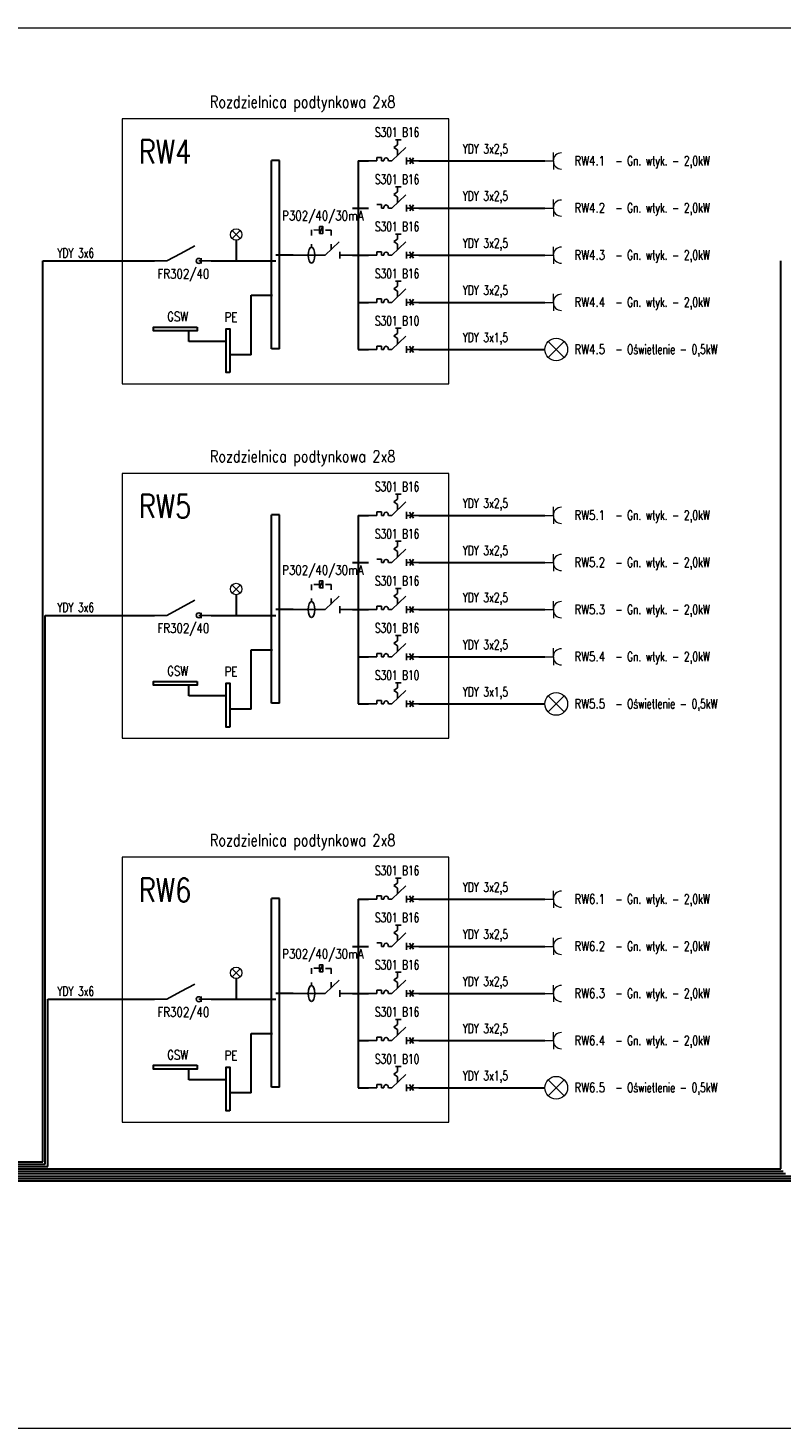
# Model space of a CAD drawing. Header units: millimetres. Extents: x 1575 to 12653, y -3998 to 8126.
# Tile 5 of 11: x 6326 to 7923, y -120 to 2850. Entities that reach past the tile are written whole.
import ezdxf
from ezdxf.enums import TextEntityAlignment as Align
from ezdxf.lldxf.tags import DXFTag

# ---------------------------------------------------------------- set-up
doc = ezdxf.new("R2010")
doc.units = ezdxf.units.MM
doc.linetypes.add('ACAD_ISO03W100', pattern=[30, 12, -18])
for name, color, linetype, lineweight in [('EE_OPR_SYM', 3, 'Continuous', 15), ('EE_OSP_SYM', 3, 'Continuous', 15), ('Opisy', 30, 'Continuous', 25), ('Prad', 1, 'Continuous', 30), ('przerywana', 254, 'DASHED', 15), ('Ramka', 254, 'Continuous', 15)]:
    doc.layers.add(name, color=color, linetype=linetype, lineweight=lineweight)
doc.layers.add('EE_SYGOCHR_SYM', color=1, linetype='Continuous')
doc.styles.get("Standard").update_dxf_attribs({"font": 'romans.shx'})
tags = doc.linetypes.add('DASHED', pattern=[19.05, 12.7, -6.35]).pattern_tags.tags
tags[6:7] = [DXFTag(74, 4), DXFTag(75, 0), DXFTag(340, '0'), DXFTag(46, 1.0), DXFTag(50, 0.0), DXFTag(44, 0.0), DXFTag(45, 0.0)]
tags[4:5] = [DXFTag(74, 4), DXFTag(75, 0), DXFTag(340, '0'), DXFTag(46, 1.0), DXFTag(50, 0.0), DXFTag(44, 0.0), DXFTag(45, 0.0)]

# ---------------------------------------------------------------- blocks, each defined once
blk = doc.blocks.new('Gn pojedyncze')
at = {"layer": 'EE_OSP_SYM'}
for p, q in [((0, 0), (12, 0)), ((12, 0), (12, 12)), ((12, 0), (12, -12))]:
    blk.add_line(p, q, dxfattribs=at)
blk.add_arc((23.3, 0), 11.4, 90, 270, dxfattribs=at)

msp = doc.modelspace()

# ---------------------------------------------------------------- linework, layer by layer
at = {"layer": 'EE_OPR_SYM'}
for p, q in [((6758.7, 2403.3), (6775.7, 2420.3)), ((6775.7, 2403.2), (6758.7, 2420.3)), ((7429.2, 2150.9), (7463.3, 2185)), ((7463.3, 2150.9), (7429.2, 2185)), ((6775.7, 1651.3), (6758.7, 1668.4)), ((6758.7, 1651.4), (6775.7, 1668.4)), ((7463.3, 1399), (7429.2, 1433.1)), ((7429.2, 1399), (7463.3, 1433.1)), ((6775.7, 837), (6758.7, 854.1)), ((6758.7, 837), (6775.7, 854.1)), ((7463.3, 584.7), (7429.2, 618.8)), ((7429.2, 584.7), (7463.3, 618.8))]:
    msp.add_line(p, q, dxfattribs=at)
for centre, radius in [((6767.2, 2411.8), 12.1), ((7446.3, 2168), 24.1), ((6767.2, 1659.9), 12.1), ((7446.3, 1416.1), 24.1), ((6767.2, 845.6), 12.1), ((7446.3, 601.8), 24.1)]:
    msp.add_circle(centre, radius, dxfattribs=at)
at = {"layer": 'EE_SYGOCHR_SYM'}
for p, q in [((7127.1, 2596.4), (7097.3, 2568)), ((7065.9, 2568), (7047.8, 2568)), ((7065.9, 2568), (7065.9, 2575.3)), ((7065.9, 2575.3), (7075.7, 2575.3)), ((7075.7, 2575.3), (7075.7, 2568)), ((7080.4, 2568), (7075.7, 2568)), ((7097.3, 2568), (7090.2, 2568)), ((7128.4, 2560.7), (7128.4, 2575.2)), ((7154.9, 2568), (7128.4, 2568)), ((7135.3, 2574.9), (7143.2, 2561.9)), ((7143.7, 2574.9), (7135.9, 2561.9)), ((7127.1, 2496.4), (7097.3, 2468)), ((7065.9, 2475.3), (7075.7, 2475.3)), ((7075.7, 2475.3), (7075.7, 2468)), ((7080.4, 2468), (7075.7, 2468)), ((7097.3, 2468), (7090.2, 2468)), ((7128.4, 2460.7), (7128.4, 2475.2)), ((7154.9, 2468), (7128.4, 2468)), ((7135.3, 2474.9), (7143.2, 2461.9)), ((7143.7, 2474.9), (7135.9, 2461.9)), ((6951.5, 2428.8), (6944.3, 2414.2)), ((6679.8, 2387.9), (6650, 2371.9)), ((6986, 2396.4), (6956.3, 2368)), ((7127.1, 2396.4), (7097.3, 2368)), ((6620.3, 2355.9), (6593.8, 2355.9)), ((6650, 2371.9), (6620.3, 2355.9)), ((6714.3, 2355.9), (6687.9, 2355.9)), ((6693.1, 2361.6), (6693.1, 2350.2)), ((6949.1, 2368), (6888.5, 2368)), ((6956.3, 2368), (6949.1, 2368)), ((6987.4, 2360.7), (6987.4, 2375.2)), ((7013.8, 2368), (6987.4, 2368)), ((7065.9, 2368), (7047.8, 2368)), ((7065.9, 2368), (7047.8, 2368)), ((7065.9, 2375.3), (7075.7, 2375.3)), ((7065.9, 2368), (7065.9, 2375.3)), ((7075.7, 2375.3), (7075.7, 2368)), ((7080.4, 2368), (7075.7, 2368)), ((7097.3, 2368), (7090.2, 2368)), ((7128.4, 2360.7), (7128.4, 2375.2)), ((7154.9, 2368), (7128.4, 2368)), ((7135.3, 2374.9), (7143.2, 2361.9)), ((7143.7, 2374.9), (7135.9, 2361.9)), ((7127.1, 2296.4), (7097.3, 2268)), ((7065.9, 2268), (7047.8, 2268)), ((7065.9, 2275.3), (7075.7, 2275.3)), ((7065.9, 2268), (7065.9, 2275.3)), ((7075.7, 2275.3), (7075.7, 2268)), ((7080.4, 2268), (7075.7, 2268)), ((7097.3, 2268), (7090.2, 2268)), ((7128.4, 2260.7), (7128.4, 2275.2)), ((7154.9, 2268), (7128.4, 2268)), ((7135.3, 2274.9), (7143.2, 2261.9)), ((7143.7, 2274.9), (7135.9, 2261.9)), ((7065.9, 2168), (7065.9, 2175.3)), ((7065.9, 2175.3), (7075.7, 2175.3)), ((7075.7, 2175.3), (7075.7, 2168)), ((7127.1, 2196.4), (7097.3, 2168)), ((7128.4, 2160.7), (7128.4, 2175.2)), ((7135.3, 2174.9), (7143.2, 2161.9)), ((7143.7, 2174.9), (7135.9, 2161.9)), ((7065.9, 2168), (7047.8, 2168)), ((7080.4, 2168), (7075.7, 2168)), ((7097.3, 2168), (7090.2, 2168)), ((7154.9, 2168), (7128.4, 2168)), ((7127.1, 1844.5), (7097.3, 1816.1)), ((7065.9, 1816.1), (7047.8, 1816.1)), ((7065.9, 1823.4), (7075.7, 1823.4)), ((7065.9, 1816.1), (7065.9, 1823.4)), ((7075.7, 1823.4), (7075.7, 1816.1)), ((7080.4, 1816.1), (7075.7, 1816.1)), ((7097.3, 1816.1), (7090.2, 1816.1)), ((7128.4, 1808.9), (7128.4, 1823.3)), ((7154.9, 1816.1), (7128.4, 1816.1)), ((7135.3, 1823), (7143.2, 1810)), ((7143.7, 1823), (7135.9, 1810)), ((7065.9, 1723.4), (7075.7, 1723.4)), ((7075.7, 1723.4), (7075.7, 1716.1)), ((7127.1, 1744.5), (7097.3, 1716.1)), ((7128.4, 1708.9), (7128.4, 1723.3)), ((7135.3, 1723), (7143.2, 1710)), ((7143.7, 1723), (7135.9, 1710)), ((7080.4, 1716.1), (7075.7, 1716.1)), ((7097.3, 1716.1), (7090.2, 1716.1)), ((7154.9, 1716.1), (7128.4, 1716.1)), ((6951.5, 1676.9), (6944.3, 1662.3)), ((6679.8, 1636), (6650, 1620)), ((6986, 1644.5), (6956.3, 1616.1)), ((7127.1, 1644.5), (7097.3, 1616.1)), ((6620.3, 1604), (6593.8, 1604)), ((6650, 1620), (6620.3, 1604)), ((6714.3, 1604), (6687.9, 1604)), ((6693.1, 1609.7), (6693.1, 1598.3)), ((6949.1, 1616.1), (6888.5, 1616.1)), ((6956.3, 1616.1), (6949.1, 1616.1)), ((6987.4, 1608.9), (6987.4, 1623.3)), ((7013.8, 1616.1), (6987.4, 1616.1)), ((7065.9, 1616.1), (7047.8, 1616.1)), ((7065.9, 1616.1), (7047.8, 1616.1)), ((7065.9, 1616.1), (7065.9, 1623.4)), ((7065.9, 1623.4), (7075.7, 1623.4)), ((7075.7, 1623.4), (7075.7, 1616.1)), ((7080.4, 1616.1), (7075.7, 1616.1)), ((7097.3, 1616.1), (7090.2, 1616.1)), ((7128.4, 1608.9), (7128.4, 1623.3)), ((7154.9, 1616.1), (7128.4, 1616.1)), ((7135.3, 1623), (7143.2, 1610)), ((7143.7, 1623), (7135.9, 1610)), ((7127.1, 1544.5), (7097.3, 1516.1)), ((7065.9, 1516.1), (7047.8, 1516.1)), ((7065.9, 1516.1), (7065.9, 1523.4)), ((7065.9, 1523.4), (7075.7, 1523.4)), ((7075.7, 1523.4), (7075.7, 1516.1)), ((7080.4, 1516.1), (7075.7, 1516.1)), ((7097.3, 1516.1), (7090.2, 1516.1)), ((7128.4, 1508.9), (7128.4, 1523.3)), ((7154.9, 1516.1), (7128.4, 1516.1)), ((7135.3, 1523), (7143.2, 1510)), ((7143.7, 1523), (7135.9, 1510)), ((7127.1, 1444.5), (7097.3, 1416.1)), ((7065.9, 1416.1), (7047.8, 1416.1)), ((7065.9, 1423.4), (7075.7, 1423.4)), ((7065.9, 1416.1), (7065.9, 1423.4)), ((7075.7, 1423.4), (7075.7, 1416.1)), ((7080.4, 1416.1), (7075.7, 1416.1)), ((7097.3, 1416.1), (7090.2, 1416.1)), ((7128.4, 1408.9), (7128.4, 1423.3)), ((7154.9, 1416.1), (7128.4, 1416.1)), ((7135.3, 1423), (7143.2, 1410)), ((7143.7, 1423), (7135.9, 1410)), ((7127.1, 1030.2), (7097.3, 1001.8)), ((7065.9, 1001.8), (7047.8, 1001.8)), ((7065.9, 1009.1), (7075.7, 1009.1)), ((7065.9, 1001.8), (7065.9, 1009.1)), ((7075.7, 1009.1), (7075.7, 1001.8)), ((7080.4, 1001.8), (7075.7, 1001.8)), ((7097.3, 1001.8), (7090.2, 1001.8)), ((7128.4, 994.5), (7128.4, 1009)), ((7154.9, 1001.8), (7128.4, 1001.8)), ((7135.3, 1008.7), (7143.2, 995.7)), ((7143.7, 1008.7), (7135.9, 995.7)), ((7127.1, 930.2), (7097.3, 901.8)), ((7065.9, 909.1), (7075.7, 909.1)), ((7075.7, 909.1), (7075.7, 901.8)), ((7080.4, 901.8), (7075.7, 901.8)), ((7097.3, 901.8), (7090.2, 901.8)), ((7128.4, 894.5), (7128.4, 909)), ((7154.9, 901.8), (7128.4, 901.8)), ((7135.3, 908.7), (7143.2, 895.7)), ((7143.7, 908.7), (7135.9, 895.7)), ((6951.5, 862.5), (6944.3, 848)), ((6650, 805.7), (6620.3, 789.7)), ((6679.8, 821.7), (6650, 805.7)), ((6986, 830.2), (6956.3, 801.8)), ((6987.4, 794.5), (6987.4, 809)), ((7065.9, 801.8), (7065.9, 809.1)), ((7065.9, 809.1), (7075.7, 809.1)), ((7075.7, 809.1), (7075.7, 801.8)), ((7127.1, 830.2), (7097.3, 801.8)), ((7128.4, 794.5), (7128.4, 809)), ((7135.3, 808.7), (7143.2, 795.7)), ((7143.7, 808.7), (7135.9, 795.7)), ((6620.3, 789.7), (6593.8, 789.7)), ((6714.3, 789.7), (6687.9, 789.7)), ((6693.1, 795.4), (6693.1, 783.9)), ((6949.1, 801.8), (6888.5, 801.8)), ((6956.3, 801.8), (6949.1, 801.8)), ((7013.8, 801.8), (6987.4, 801.8)), ((7065.9, 801.8), (7047.8, 801.8)), ((7065.9, 801.8), (7047.8, 801.8)), ((7080.4, 801.8), (7075.7, 801.8)), ((7097.3, 801.8), (7090.2, 801.8)), ((7154.9, 801.8), (7128.4, 801.8)), ((7127.1, 730.2), (7097.3, 701.8)), ((7065.9, 701.8), (7047.8, 701.8)), ((7065.9, 701.8), (7065.9, 709.1)), ((7065.9, 709.1), (7075.7, 709.1)), ((7075.7, 709.1), (7075.7, 701.8)), ((7080.4, 701.8), (7075.7, 701.8)), ((7097.3, 701.8), (7090.2, 701.8)), ((7128.4, 694.5), (7128.4, 709)), ((7154.9, 701.8), (7128.4, 701.8)), ((7135.3, 708.7), (7143.2, 695.7)), ((7143.7, 708.7), (7135.9, 695.7)), ((7127.1, 630.2), (7097.3, 601.8)), ((7065.9, 601.8), (7047.8, 601.8)), ((7065.9, 609.1), (7075.7, 609.1)), ((7065.9, 601.8), (7065.9, 609.1)), ((7075.7, 609.1), (7075.7, 601.8)), ((7080.4, 601.8), (7075.7, 601.8)), ((7097.3, 601.8), (7090.2, 601.8)), ((7128.4, 594.5), (7128.4, 609)), ((7154.9, 601.8), (7128.4, 601.8)), ((7135.3, 608.7), (7143.2, 595.7)), ((7143.7, 608.7), (7135.9, 595.7))]:
    msp.add_line(p, q, dxfattribs=at)
at = {"layer": 'EE_SYGOCHR_SYM', "linetype": 'ACAD_ISO03W100'}
for p, q in [((7117.3, 2613), (7101.9, 2613)), ((7109.6, 2602.2), (7102, 2596.8)), ((7109.6, 2591.4), (7102, 2596.8)), ((7109.6, 2602.2), (7109.6, 2613)), ((7109.6, 2579.7), (7109.6, 2591.4)), ((7117.3, 2513), (7101.9, 2513)), ((7109.6, 2502.2), (7102, 2496.8)), ((7109.6, 2491.4), (7102, 2496.8)), ((7109.6, 2502.2), (7109.6, 2513)), ((7109.6, 2479.7), (7109.6, 2491.4)), ((6927.2, 2421.6), (6927.2, 2385.2)), ((6944.3, 2421.5), (6927.2, 2421.6)), ((6968.6, 2421.3), (6951.5, 2421.4)), ((6968.6, 2379.7), (6968.6, 2421.3)), ((7117.3, 2413), (7101.9, 2413)), ((7109.6, 2402.2), (7109.6, 2413)), ((7109.6, 2402.2), (7102, 2396.8)), ((7109.6, 2391.4), (7102, 2396.8)), ((7109.6, 2379.7), (7109.6, 2391.4)), ((7117.3, 2313), (7101.9, 2313)), ((7109.6, 2302.2), (7102, 2296.8)), ((7109.6, 2291.4), (7102, 2296.8)), ((7109.6, 2302.2), (7109.6, 2313)), ((7109.6, 2279.7), (7109.6, 2291.4)), ((7117.3, 2213), (7101.9, 2213)), ((7109.6, 2202.2), (7102, 2196.8)), ((7109.6, 2202.2), (7109.6, 2213)), ((7109.6, 2191.4), (7102, 2196.8)), ((7109.6, 2179.7), (7109.6, 2191.4)), ((7117.3, 1861.1), (7101.9, 1861.1)), ((7109.6, 1850.3), (7102, 1844.9)), ((7109.6, 1839.5), (7102, 1844.9)), ((7109.6, 1850.3), (7109.6, 1861.1)), ((7109.6, 1827.8), (7109.6, 1839.5)), ((7117.3, 1761.1), (7101.9, 1761.1)), ((7109.6, 1750.3), (7109.6, 1761.1)), ((7109.6, 1750.3), (7102, 1744.9)), ((7109.6, 1739.5), (7102, 1744.9)), ((7109.6, 1727.8), (7109.6, 1739.5)), ((6944.3, 1669.6), (6927.2, 1669.7)), ((6927.2, 1669.7), (6927.2, 1633.3)), ((6968.6, 1669.4), (6951.5, 1669.6)), ((6968.6, 1627.8), (6968.6, 1669.4)), ((7117.3, 1661.1), (7101.9, 1661.1)), ((7109.6, 1650.3), (7102, 1644.9)), ((7109.6, 1639.5), (7102, 1644.9)), ((7109.6, 1650.3), (7109.6, 1661.1)), ((7109.6, 1627.8), (7109.6, 1639.5)), ((7117.3, 1561.1), (7101.9, 1561.1)), ((7109.6, 1550.3), (7102, 1544.9)), ((7109.6, 1539.5), (7102, 1544.9)), ((7109.6, 1550.3), (7109.6, 1561.1)), ((7109.6, 1527.8), (7109.6, 1539.5)), ((7117.3, 1461.1), (7101.9, 1461.1)), ((7109.6, 1450.3), (7109.6, 1461.1)), ((7109.6, 1450.3), (7102, 1444.9)), ((7109.6, 1439.5), (7102, 1444.9)), ((7109.6, 1427.8), (7109.6, 1439.5)), ((7117.3, 1046.8), (7101.9, 1046.8)), ((7109.6, 1036), (7109.6, 1046.8)), ((7109.6, 1036), (7102, 1030.6)), ((7109.6, 1025.2), (7102, 1030.6)), ((7109.6, 1013.5), (7109.6, 1025.2)), ((7117.3, 946.8), (7101.9, 946.8)), ((7109.6, 936), (7102, 930.6)), ((7109.6, 925.2), (7102, 930.6)), ((7109.6, 936), (7109.6, 946.8)), ((7109.6, 913.5), (7109.6, 925.2)), ((6944.3, 855.3), (6927.2, 855.4)), ((6927.2, 855.4), (6927.2, 819)), ((6968.6, 855.1), (6951.5, 855.2)), ((6968.6, 813.5), (6968.6, 855.1)), ((7117.3, 846.8), (7101.9, 846.8)), ((7109.6, 836), (7102, 830.6)), ((7109.6, 836), (7109.6, 846.8)), ((7109.6, 825.2), (7102, 830.6)), ((7109.6, 813.5), (7109.6, 825.2)), ((7117.3, 746.8), (7101.9, 746.8)), ((7109.6, 736), (7109.6, 746.8)), ((7109.6, 736), (7102, 730.6)), ((7109.6, 725.2), (7102, 730.6)), ((7109.6, 713.5), (7109.6, 725.2)), ((7117.3, 646.8), (7101.9, 646.8)), ((7109.6, 636), (7102, 630.6)), ((7109.6, 625.2), (7102, 630.6)), ((7109.6, 636), (7109.6, 646.8)), ((7109.6, 613.5), (7109.6, 625.2))]:
    msp.add_line(p, q, dxfattribs=at)
at = {"layer": 'EE_SYGOCHR_SYM'}
for points in [[(6944.3, 2414.2), (6951.5, 2414.2), (6951.5, 2428.8), (6944.3, 2428.8)], [(6944.3, 1662.3), (6951.5, 1662.3), (6951.5, 1676.9), (6944.3, 1676.9)], [(6944.3, 848), (6951.5, 848), (6951.5, 862.5), (6944.3, 862.5)]]:
    msp.add_lwpolyline(points, close=True, dxfattribs=at)
for centre in [(6687.9, 2355.9), (6687.9, 1604), (6687.9, 789.7)]:
    msp.add_circle(centre, 5.24, dxfattribs=at)
at = {"layer": 'EE_SYGOCHR_SYM', "extrusion": (0, 0, -1)}
for centre in [(7085.3, 2568), (7085.3, 2468), (7085.3, 2368), (7085.3, 2268), (7085.3, 2168), (7085.3, 1816.1), (7085.3, 1716.1), (7085.3, 1616.1), (7085.3, 1516.1), (7085.3, 1416.1), (7085.3, 1001.8), (7085.3, 901.8), (7085.3, 801.8), (7085.3, 701.8), (7085.3, 601.8)]:
    msp.add_ellipse(centre, major_axis=(0, 6.74), ratio=0.720448, start_param=4.712389, end_param=7.853982, dxfattribs=at)
for centre in [(6927.2, 2368.2), (6927.2, 1616.3), (6927.2, 802)]:
    msp.add_ellipse(centre, major_axis=(0, -17), ratio=0.400883, dxfattribs=at)
at = {"layer": 'Opisy'}
for p, q in [((6799.1, 2157), (6799.1, 2157)), ((6799.1, 1405.1), (6799.1, 1405.1)), ((6799.1, 590.8), (6799.1, 590.8))]:
    msp.add_line(p, q, dxfattribs=at)
at = {"layer": 'Prad'}
for p, q in [((6842.3, 2169.3), (6842.3, 2569.3)), ((6859.2, 2569.3), (6842.3, 2569.3)), ((6859.2, 2169.3), (6859.2, 2569.3)), ((7025.9, 2568), (7025.9, 2168)), ((7025.9, 2568), (7047.8, 2568)), ((7154.9, 2568), (7422.2, 2568)), ((7013.8, 2468), (7047.8, 2468)), ((7154.9, 2468), (7422.2, 2468)), ((6767.3, 2399.7), (6767.3, 2355.9)), ((6357.4, 2355.9), (6593.8, 2355.9)), ((6357.4, 444.6), (6357.4, 2355.9)), ((6714.3, 2355.9), (6851.3, 2355.9)), ((6888.5, 2368), (6851.1, 2368)), ((7013.8, 2368), (7047.8, 2368)), ((7154.9, 2368), (7422.2, 2368)), ((7922.6, 429.6), (7922.6, 2355.9)), ((6799.1, 2283), (6844.2, 2283)), ((6799.1, 2157), (6799.1, 2283)), ((7025.9, 2268), (7047.8, 2268)), ((7154.9, 2268), (7422.2, 2268)), ((6666.6, 2184.9), (6666.6, 2207.5)), ((6745.8, 2184.9), (6666.6, 2184.9)), ((6859.2, 2169.3), (6842.3, 2169.3)), ((6799.1, 2157), (6754, 2157)), ((7025.9, 2168), (7047.8, 2168)), ((7154.9, 2168), (7422.2, 2168)), ((6842.3, 1417.4), (6842.3, 1817.4)), ((6859.2, 1817.4), (6842.3, 1817.4)), ((6859.2, 1417.4), (6859.2, 1817.4)), ((7025.9, 1816.1), (7025.9, 1416.1)), ((7025.9, 1816.1), (7047.8, 1816.1)), ((7154.9, 1816.1), (7422.2, 1816.1)), ((7013.8, 1716.1), (7047.8, 1716.1)), ((7154.9, 1716.1), (7422.2, 1716.1)), ((6767.3, 1647.8), (6767.3, 1604)), ((6362.4, 1604), (6593.8, 1604)), ((6362.4, 439.6), (6362.4, 1604)), ((6714.3, 1604), (6851.3, 1604)), ((6888.5, 1616.1), (6851.1, 1616.1)), ((7013.8, 1616.1), (7047.8, 1616.1)), ((7154.9, 1616.1), (7422.2, 1616.1)), ((6799.1, 1405.1), (6799.1, 1531.1)), ((6799.1, 1531.1), (6844.2, 1531.1)), ((7025.9, 1516.1), (7047.8, 1516.1)), ((7154.9, 1516.1), (7422.2, 1516.1)), ((6666.6, 1433), (6666.6, 1455.6)), ((6745.8, 1433), (6666.6, 1433)), ((6799.1, 1405.1), (6754, 1405.1)), ((6859.2, 1417.4), (6842.3, 1417.4)), ((7025.9, 1416.1), (7047.8, 1416.1)), ((7154.9, 1416.1), (7422.2, 1416.1)), ((6842.3, 603.1), (6842.3, 1003.1)), ((6859.2, 1003.1), (6842.3, 1003.1)), ((6859.2, 603.1), (6859.2, 1003.1)), ((7025.9, 1001.8), (7025.9, 601.8)), ((7025.9, 1001.8), (7047.8, 1001.8)), ((7154.9, 1001.8), (7422.2, 1001.8)), ((7013.8, 901.8), (7047.8, 901.8)), ((7154.9, 901.8), (7422.2, 901.8)), ((6767.3, 833.5), (6767.3, 789.7)), ((6367.4, 789.7), (6593.8, 789.7)), ((6367.4, 434.6), (6367.4, 789.7)), ((6714.3, 789.7), (6851.3, 789.7)), ((6888.5, 801.8), (6851.1, 801.8)), ((7013.8, 801.8), (7047.8, 801.8)), ((7154.9, 801.8), (7422.2, 801.8)), ((6799.1, 590.8), (6799.1, 716.8)), ((6799.1, 716.8), (6844.2, 716.8)), ((7025.9, 701.8), (7047.8, 701.8)), ((7154.9, 701.8), (7422.2, 701.8)), ((6666.6, 618.6), (6666.6, 641.2)), ((6745.8, 618.6), (6666.6, 618.6)), ((6859.2, 603.1), (6842.3, 603.1)), ((7025.9, 601.8), (7047.8, 601.8)), ((7154.9, 601.8), (7422.2, 601.8)), ((6799.1, 590.8), (6754, 590.8)), ((4726, 419.6), (7932.6, 419.6)), ((4731, 424.6), (7927.6, 424.6)), ((4736, 429.6), (7922.6, 429.6)), ((4741, 434.6), (6367.4, 434.6)), ((4746, 439.6), (6362.4, 439.6)), ((4751, 444.6), (6357.4, 444.6)), ((4711, 404.6), (9477.1, 404.6)), ((4716, 409.6), (9472.1, 409.6)), ((4721, 414.6), (9467.1, 414.6))]:
    msp.add_line(p, q, dxfattribs=at)
for points in [[(6684.5, 2215.7), (6684.5, 2207.5), (6591.8, 2207.5), (6591.8, 2215.7)], [(6754, 2118.9), (6745.8, 2118.9), (6745.8, 2211.6), (6754, 2211.6)], [(6684.5, 1463.8), (6684.5, 1455.6), (6591.8, 1455.6), (6591.8, 1463.8)], [(6754, 1367), (6745.8, 1367), (6745.8, 1459.8), (6754, 1459.8)], [(6684.5, 649.5), (6684.5, 641.2), (6591.8, 641.2), (6591.8, 649.5)], [(6754, 552.7), (6745.8, 552.7), (6745.8, 645.4), (6754, 645.4)]]:
    msp.add_lwpolyline(points, close=True, dxfattribs=at)
at = {"layer": 'przerywana', "linetype": 'Continuous', "ltscale": 20}
for points in [[(6525.1, 2095.2), (7218.3, 2095.2), (7218.3, 2657.1), (6525.1, 2657.1)], [(6525.1, 1343.3), (7218.3, 1343.3), (7218.3, 1905.2), (6525.1, 1905.2)], [(6525.1, 529), (7218.3, 529), (7218.3, 1090.8), (6525.1, 1090.8)]]:
    msp.add_lwpolyline(points, close=True, dxfattribs=at)
at = {"layer": 'Ramka', "elevation": 0}
msp.add_lwpolyline([(1575.3, -120), (11121.5, -120), (11121.5, 2850), (1575.3, 2850)], close=True, dxfattribs=at)

# ---------------------------------------------------------------- block references
at = {"layer": 'Prad', "xscale": 1.5, "yscale": 1.5, "zscale": 1.5}
for p in [(7422.2, 2568), (7422.2, 2468), (7422.2, 2368), (7422.2, 2268), (7422.2, 1816.1), (7422.2, 1716.1), (7422.2, 1616.1), (7422.2, 1516.1), (7422.2, 1001.8), (7422.2, 901.8), (7422.2, 801.8), (7422.2, 701.8)]:
    msp.add_blockref('Gn pojedyncze', p, dxfattribs=at)

# ---------------------------------------------------------------- texts
at = {"width": 0.796313}
for s, height, p in [('Rozdzielnica podtynkowa 2x8', 25, (6711.7, 2705.8)), ('P302/40/30mA', 20, (6864.9, 2462)), ('FR302/40', 20, (6600.4, 2338.7)), ('GSW', 20, (6620.9, 2247.8)), ('PE', 20, (6742.8, 2246.6)), ('Rozdzielnica podtynkowa 2x8', 25, (6711.7, 1953.9)), ('P302/40/30mA', 20, (6864.9, 1710.1)), ('FR302/40', 20, (6600.4, 1586.8)), ('GSW', 20, (6620.9, 1495.9)), ('PE', 20, (6742.8, 1494.7)), ('Rozdzielnica podtynkowa 2x8', 25, (6711.7, 1139.5)), ('P302/40/30mA', 20, (6864.9, 895.8)), ('FR302/40', 20, (6600.4, 772.5)), ('GSW', 20, (6620.9, 681.6)), ('PE', 20, (6742.8, 680.4))]:
    msp.add_text(s, height=height, dxfattribs=at).set_placement(p, align=Align.TOP_LEFT)
at = {"width": 0.8}
for s, p in [('RW4.1', (7485, 2558.4)), ('RW4.2', (7485, 2458.4)), ('RW4.3', (7485, 2358.4)), ('RW4.4', (7485, 2258.4)), ('RW4.5', (7485, 2158.4)), ('RW5.1', (7485, 1806.5)), ('RW5.2', (7485, 1706.5)), ('RW5.3', (7485, 1606.5)), ('RW5.4', (7485, 1506.5)), ('RW5.5', (7485, 1406.5)), ('RW6.1', (7485, 992.2)), ('RW6.2', (7485, 892.2)), ('RW6.3', (7485, 792.2)), ('RW6.4', (7485, 692.2)), ('RW6.5', (7485, 592.2))]:
    msp.add_text(s, height=20, dxfattribs=at).set_placement(p)
at = {"layer": 'Opisy', "width": 0.7}
for s, p in [('S301 B16', (7061.6, 2639)), ('S301 B16', (7061.6, 2539)), ('S301 B16', (7061.6, 2439)), ('S301 B16', (7061.6, 2339)), ('S301 B10', (7061.6, 2239)), ('S301 B16', (7061.6, 1887.1)), ('S301 B16', (7061.6, 1787.1)), ('S301 B16', (7061.6, 1687.1)), ('S301 B16', (7061.6, 1587.1)), ('S301 B10', (7061.6, 1487.1)), ('S301 B16', (7061.6, 1072.8)), ('S301 B16', (7061.6, 972.8)), ('S301 B16', (7061.6, 872.8)), ('S301 B16', (7061.6, 772.8)), ('S301 B10', (7061.6, 672.8))]:
    msp.add_text(s, height=20, dxfattribs=at).set_placement(p, align=Align.TOP_LEFT)
for s, p in [('YDY 3x2,5', (7248, 2583.7)), ('- Gn. wtyk. - 2,0kW', (7571.5, 2558.4)), ('YDY 3x2,5', (7248, 2483.7)), ('- Gn. wtyk. - 2,0kW', (7571.5, 2458.4)), ('YDY 3x6', (6387.8, 2362.8)), ('YDY 3x2,5', (7248, 2383.7)), ('- Gn. wtyk. - 2,0kW', (7571.5, 2358.4)), ('YDY 3x2,5', (7248, 2283.7)), ('- Gn. wtyk. - 2,0kW', (7571.5, 2258.4)), ('YDY 3x1,5', (7248, 2183.7)), ('- Oświetlenie - 0,5kW', (7571.5, 2158.4)), ('YDY 3x2,5', (7248, 1831.8)), ('- Gn. wtyk. - 2,0kW', (7571.5, 1806.5)), ('YDY 3x2,5', (7248, 1731.8)), ('- Gn. wtyk. - 2,0kW', (7571.5, 1706.5)), ('YDY 3x2,5', (7248, 1631.8)), ('YDY 3x6', (6387.8, 1610.9)), ('- Gn. wtyk. - 2,0kW', (7571.5, 1606.5)), ('YDY 3x2,5', (7248, 1531.8)), ('- Gn. wtyk. - 2,0kW', (7571.5, 1506.5)), ('YDY 3x1,5', (7248, 1431.8)), ('- Oświetlenie - 0,5kW', (7571.5, 1406.5)), ('YDY 3x2,5', (7248, 1017.5)), ('- Gn. wtyk. - 2,0kW', (7571.5, 992.2)), ('YDY 3x2,5', (7248, 917.5)), ('- Gn. wtyk. - 2,0kW', (7571.5, 892.2)), ('YDY 3x2,5', (7248, 817.5)), ('YDY 3x6', (6387.8, 796.6)), ('- Gn. wtyk. - 2,0kW', (7571.5, 792.2)), ('YDY 3x2,5', (7248, 717.5)), ('- Gn. wtyk. - 2,0kW', (7571.5, 692.2)), ('YDY 3x1,5', (7248, 617.5)), ('- Oświetlenie - 0,5kW', (7571.5, 592.2))]:
    msp.add_text(s, height=20, dxfattribs=at).set_placement(p)
at = {"layer": 'Prad', "width": 0.796313}
for s, p in [('RW4', (6561.2, 2612.5)), ('RW5', (6561.2, 1860.6)), ('RW6', (6561.2, 1046.3))]:
    msp.add_text(s, height=50, dxfattribs=at).set_placement(p, align=Align.TOP_LEFT)

doc.saveas('drawing.dxf')
